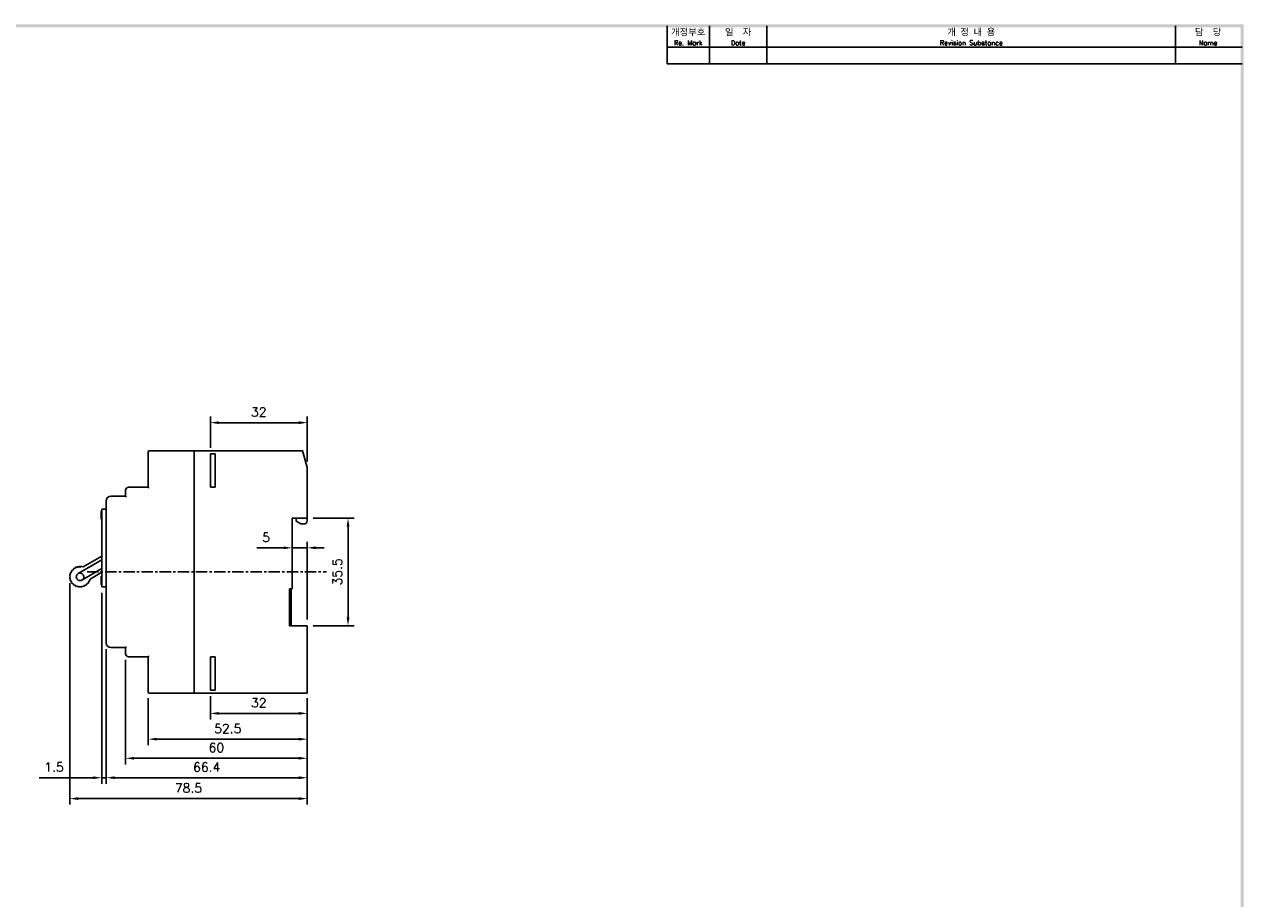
# Model space of a CAD drawing. Extents: x 2148 to 3564, y -907 to 1559.
# Tile 3 of 3: x 3158 to 3561, y 1267 to 1556. Entities that reach past the tile are written whole.
import ezdxf

# ---------------------------------------------------------------- set-up
doc = ezdxf.new("R2010")
doc.units = 0
doc.header["$LTSCALE"] = 3
doc.header["$MEASUREMENT"] = 0
doc.linetypes.add('CENTER', pattern=[2, 1.25, -0.25, 0.25, -0.25])
doc.layers.get('0').update_dxf_attribs({"linetype": 'CONTINUOUS'})
doc.layers.get('Defpoints').update_dxf_attribs({"linetype": 'CONTINUOUS'})
for name, color, linetype in [('cen', 1, 'CENTER'), ('di', 3, 'CONTINUOUS'), ('DIM', 3, 'CONTINUOUS'), ('dimtaxt', 3, 'CONTINUOUS'), ('dwg', 7, 'CONTINUOUS'), ('text', 3, 'CONTINUOUS')]:
    doc.layers.add(name, color=color, linetype=linetype)
doc.styles.add('KIM', font='ROMANS.shx', dxfattribs={"height": 5, "bigfont": 'GSG1.shx'})
doc.styles.get("Standard").update_dxf_attribs({"font": 'romans.shx', "height": 3, "bigfont": 'ghs.shx'})
doc.dimstyles.new('STANDARD$0', dxfattribs={"dimtxt": 5, "dimasz": 5, "dimexe": 1, "dimexo": 2, "dimgap": 2, "dimtad": 1, "dimdec": 4, "dimzin": 12, "dimdsep": 46, "dimtxsty": 'KIM', "dimcen": -1, "dimdle": 0.1, "dimadec": 0, "dimazin": 0, "dimtfac": 1, "dimtdec": 4, "dimtmove": 0, "dimatfit": 3, "dimfxl": 0, "dimtolj": 1, "dimtzin": 0, "dimarcsym": 0})

# ---------------------------------------------------------------- blocks, each defined once
blk = doc.blocks.new('*D83')
at = {"layer": 'Defpoints', "color": 0}
for p in [(3219.5, 1424.1), (3219.5, 1413.8), (3251.5, 1409.3)]:
    blk.add_point(p, dxfattribs=at)
at = {"layer": 'DIM'}
for p, q in [((3219.5, 1415.8), (3219.5, 1426.1)), ((3251.5, 1411.3), (3251.5, 1426.1)), ((3248.7, 1424.1), (3222.3, 1424.1))]:
    blk.add_line(p, q, dxfattribs=at)
for points in [[(3222.3, 1424.57), (3222.3, 1423.63), (3219.5, 1424.1)], [(3248.7, 1424.57), (3248.7, 1423.63), (3251.5, 1424.1)]]:
    blk.add_solid(points, dxfattribs=at)
at = {"layer": 'DIM', "insert": (3235.5, 1427.6), "char_height": 3, "attachment_point": 5}
blk.add_mtext('\\A1;32', dxfattribs=at)
blk = doc.blocks.new('*D84')
at = {"layer": 'Defpoints', "color": 0}
for p in [(3219.5, 1335.8), (3251.5, 1335.1), (3219.5, 1328.08)]:
    blk.add_point(p, dxfattribs=at)
at = {"layer": 'DIM'}
for p, q in [((3219.5, 1333.8), (3219.5, 1326.08)), ((3251.5, 1333.1), (3251.5, 1326.08)), ((3248.7, 1328.08), (3222.3, 1328.08))]:
    blk.add_line(p, q, dxfattribs=at)
for points in [[(3222.3, 1328.55), (3222.3, 1327.61), (3219.5, 1328.08)], [(3248.7, 1328.55), (3248.7, 1327.61), (3251.5, 1328.08)]]:
    blk.add_solid(points, dxfattribs=at)
at = {"layer": 'DIM', "insert": (3235.5, 1331.58), "char_height": 3, "attachment_point": 5}
blk.add_mtext('\\A1;32', dxfattribs=at)
blk = doc.blocks.new('*D85')
at = {"layer": 'Defpoints', "color": 0}
for p in [(3185.1, 1351.3), (3251.5, 1335.1), (3185.1, 1306.83)]:
    blk.add_point(p, dxfattribs=at)
at = {"layer": 'DIM'}
for p, q in [((3185.1, 1349.3), (3185.1, 1304.83)), ((3251.5, 1333.1), (3251.5, 1304.83)), ((3248.7, 1306.83), (3187.9, 1306.83))]:
    blk.add_line(p, q, dxfattribs=at)
for points in [[(3187.9, 1307.3), (3187.9, 1306.36), (3185.1, 1306.83)], [(3248.7, 1307.3), (3248.7, 1306.36), (3251.5, 1306.83)]]:
    blk.add_solid(points, dxfattribs=at)
at = {"layer": 'DIM', "insert": (3218.3, 1310.33), "char_height": 3, "attachment_point": 5}
blk.add_mtext('\\A1;66.4', dxfattribs=at)
blk = doc.blocks.new('*D86')
at = {"layer": 'Defpoints', "color": 0}
for p in [(3191.5, 1347.8), (3251.5, 1335.1), (3191.5, 1313.25)]:
    blk.add_point(p, dxfattribs=at)
at = {"layer": 'DIM'}
for p, q in [((3191.5, 1345.8), (3191.5, 1311.25)), ((3251.5, 1333.1), (3251.5, 1311.25)), ((3248.7, 1313.25), (3194.3, 1313.25))]:
    blk.add_line(p, q, dxfattribs=at)
for points in [[(3194.3, 1313.72), (3194.3, 1312.79), (3191.5, 1313.25)], [(3248.7, 1313.72), (3248.7, 1312.79), (3251.5, 1313.25)]]:
    blk.add_solid(points, dxfattribs=at)
at = {"layer": 'DIM', "insert": (3221.5, 1316.75), "char_height": 3, "attachment_point": 5}
blk.add_mtext('\\A1;60', dxfattribs=at)
blk = doc.blocks.new('*D87')
at = {"layer": 'Defpoints', "color": 0}
for p in [(3199, 1335.1), (3251.5, 1334.8), (3199, 1319.56)]:
    blk.add_point(p, dxfattribs=at)
at = {"layer": 'DIM'}
for p, q in [((3199, 1333.1), (3199, 1317.56)), ((3251.5, 1332.8), (3251.5, 1317.56)), ((3248.7, 1319.56), (3201.8, 1319.56))]:
    blk.add_line(p, q, dxfattribs=at)
for points in [[(3201.8, 1320.03), (3201.8, 1319.1), (3199, 1319.56)], [(3248.7, 1320.03), (3248.7, 1319.1), (3251.5, 1319.56)]]:
    blk.add_solid(points, dxfattribs=at)
at = {"layer": 'DIM', "insert": (3225.25, 1323.06), "char_height": 3, "attachment_point": 5}
blk.add_mtext('\\A1;52.5', dxfattribs=at)
blk = doc.blocks.new('*D94')
at = {"layer": 'Defpoints', "color": 0}
for p in [(3183.6, 1369.9), (3185.1, 1351.3), (3183.6, 1306.83)]:
    blk.add_point(p, dxfattribs=at)
at = {"layer": 'DIM'}
for p, q in [((3183.6, 1367.9), (3183.6, 1304.83)), ((3185.1, 1349.3), (3185.1, 1304.83)), ((3180.8, 1306.83), (3162.92, 1306.83)), ((3185.1, 1306.83), (3183.6, 1306.83)), ((3187.9, 1306.83), (3190.7, 1306.83))]:
    blk.add_line(p, q, dxfattribs=at)
for points in [[(3180.8, 1307.3), (3180.8, 1306.37), (3183.6, 1306.83)], [(3187.9, 1307.3), (3187.9, 1306.37), (3185.1, 1306.83)]]:
    blk.add_solid(points, dxfattribs=at)
at = {"layer": 'DIM', "insert": (3167.85, 1310.33), "char_height": 3, "attachment_point": 5}
blk.add_mtext('\\A1;1.5', dxfattribs=at)
blk = doc.blocks.new('*D95')
at = {"layer": 'Defpoints', "color": 0}
for p in [(3251.5, 1392.55), (3264.99, 1392.55), (3251.5, 1357.05)]:
    blk.add_point(p, dxfattribs=at)
at = {"layer": 'DIM'}
for p, q in [((3253.5, 1392.55), (3266.99, 1392.55)), ((3264.99, 1359.85), (3264.99, 1389.75)), ((3253.5, 1357.05), (3266.99, 1357.05))]:
    blk.add_line(p, q, dxfattribs=at)
for points in [[(3264.52, 1389.75), (3265.46, 1389.75), (3264.99, 1392.55)], [(3264.52, 1359.85), (3265.46, 1359.85), (3264.99, 1357.05)]]:
    blk.add_solid(points, dxfattribs=at)
at = {"layer": 'DIM', "insert": (3261.49, 1374.8), "char_height": 3, "attachment_point": 5, "rotation": 90}
blk.add_mtext('\\A1;35.5', dxfattribs=at)
blk = doc.blocks.new('*D96')
at = {"layer": 'Defpoints', "color": 0}
for p in [(3246.5, 1382.76), (3246.5, 1374.8), (3251.5, 1357.05)]:
    blk.add_point(p, dxfattribs=at)
at = {"layer": 'DIM'}
for p, q in [((3243.7, 1382.76), (3234.9, 1382.76)), ((3246.5, 1376.8), (3246.5, 1384.76)), ((3251.5, 1382.76), (3246.5, 1382.76)), ((3251.5, 1359.05), (3251.5, 1384.76)), ((3254.3, 1382.76), (3257.1, 1382.76))]:
    blk.add_line(p, q, dxfattribs=at)
for points in [[(3243.7, 1383.23), (3243.7, 1382.29), (3246.5, 1382.76)], [(3254.3, 1383.23), (3254.3, 1382.29), (3251.5, 1382.76)]]:
    blk.add_solid(points, dxfattribs=at)
at = {"layer": 'DIM', "insert": (3237.9, 1386.26), "char_height": 3, "attachment_point": 5}
blk.add_mtext('\\A1;5', dxfattribs=at)
blk = doc.blocks.new('*D75')
at = {"layer": 'Defpoints', "color": 0}
for p in [(3173.05, 1373.05), (3251.5, 1334.95), (3251.5, 1299.93)]:
    blk.add_point(p, dxfattribs=at)
at = {"layer": 'DIM'}
for p, q in [((3173.05, 1371.05), (3173.05, 1297.93)), ((3251.5, 1332.95), (3251.5, 1297.93)), ((3175.85, 1299.93), (3248.7, 1299.93))]:
    blk.add_line(p, q, dxfattribs=at)
for points in [[(3175.85, 1300.4), (3175.85, 1299.46), (3173.05, 1299.93)], [(3248.7, 1300.4), (3248.7, 1299.46), (3251.5, 1299.93)]]:
    blk.add_solid(points, dxfattribs=at)
at = {"layer": 'DIM', "insert": (3212.28, 1303.43), "char_height": 3, "attachment_point": 5}
blk.add_mtext('\\A1;78.5', dxfattribs=at)

msp = doc.modelspace()

# ---------------------------------------------------------------- linework, layer by layer
at = {"color": 7}
for p, q in [((3199.003, 1402.796), (3199.003, 1414.496)), ((3199.003, 1409.796), (3199.003, 1414.496)), ((3199.303, 1414.796), (3214.103, 1414.796)), ((3214.103, 1414.796), (3250.003, 1414.796)), ((3214.103, 1414.796), (3219.703, 1414.796)), ((3214.103, 1414.796), (3214.103, 1414.496)), ((3214.103, 1414.496), (3214.103, 1414.796)), ((3214.103, 1335.096), (3214.103, 1414.496)), ((3214.103, 1414.496), (3214.103, 1335.096)), ((3230.503, 1414.796), (3250.003, 1414.796)), ((3250.003, 1414.796), (3250.085, 1414.496)), ((3251.503, 1409.296), (3250.085, 1414.496)), ((3219.503, 1402.796), (3219.503, 1413.796)), ((3219.503, 1413.796), (3221.103, 1413.796)), ((3221.103, 1402.796), (3221.103, 1413.796)), ((3251.503, 1392.546), (3251.503, 1409.296)), ((3191.503, 1401.796), (3191.503, 1400.796)), ((3191.503, 1399.796), (3191.503, 1401.796)), ((3192.503, 1402.796), (3199.003, 1402.796)), ((3199.303, 1402.496), (3199.003, 1402.796)), ((3219.503, 1402.796), (3221.103, 1402.796)), ((3185.103, 1351.296), (3185.103, 1398.296)), ((3186.603, 1399.796), (3191.503, 1399.796)), ((3191.803, 1399.496), (3191.503, 1399.796)), ((3183.603, 1394.953), (3183.403, 1394.953)), ((3183.403, 1392.196), (3183.403, 1394.896)), ((3183.403, 1394.896), (3183.603, 1394.896)), ((3183.603, 1371.396), (3183.603, 1395.496)), ((3185.103, 1395.496), (3183.603, 1395.496)), ((3183.403, 1392.196), (3183.603, 1392.196)), ((3183.403, 1392.193), (3183.403, 1392.196)), ((3183.403, 1392.193), (3183.603, 1392.193)), ((3183.403, 1392.114), (3183.603, 1392.114)), ((3246.503, 1392.546), (3246.503, 1369.246)), ((3246.503, 1392.546), (3251.503, 1392.546)), ((3247.903, 1392.546), (3247.903, 1391.546)), ((3247.903, 1391.546), (3249.403, 1390.646)), ((3250.503, 1390.646), (3249.403, 1390.646)), ((3251.503, 1392.546), (3251.503, 1391.646)), ((3183.603, 1378.77), (3175.823, 1374.279)), ((3183.603, 1379.982), (3177.467, 1376.44)), ((3173.454, 1373.998), (3173.129, 1373.93)), ((3173.454, 1373.998), (3173.206, 1374.22)), ((3173.764, 1374.746), (3173.432, 1374.764)), ((3173.764, 1374.746), (3173.582, 1375.024)), ((3174.256, 1375.388), (3173.941, 1375.492)), ((3174.256, 1375.388), (3174.153, 1375.704)), ((3174.898, 1375.881), (3174.62, 1376.063)), ((3174.898, 1375.881), (3174.88, 1376.213)), ((3175.646, 1376.19), (3175.424, 1376.438)), ((3175.646, 1376.19), (3175.714, 1376.516)), ((3176.448, 1376.296), (3176.298, 1376.593)), ((3176.448, 1376.296), (3176.598, 1376.593)), ((3177.073, 1372.113), (3183.603, 1375.883)), ((3179.767, 1372.456), (3183.603, 1374.671)), ((3173.348, 1373.196), (3173.052, 1373.346)), ((3173.348, 1373.196), (3173.052, 1373.046)), ((3173.454, 1372.394), (3173.129, 1372.462)), ((3173.454, 1372.394), (3173.206, 1372.172)), ((3173.764, 1371.646), (3173.432, 1371.628)), ((3173.764, 1371.646), (3173.582, 1371.368)), ((3174.256, 1371.004), (3173.941, 1370.9)), ((3174.256, 1371.004), (3174.153, 1370.688)), ((3174.898, 1370.511), (3174.62, 1370.329)), ((3174.898, 1370.511), (3174.88, 1370.179)), ((3175.646, 1370.202), (3175.424, 1369.954)), ((3175.646, 1370.202), (3175.714, 1369.876)), ((3176.448, 1370.096), (3176.298, 1369.799)), ((3176.448, 1370.096), (3176.598, 1369.799)), ((3177.251, 1370.202), (3177.183, 1369.876)), ((3177.251, 1370.202), (3177.472, 1369.954)), ((3177.998, 1370.511), (3178.277, 1370.329)), ((3177.998, 1370.511), (3178.017, 1370.179)), ((3178.64, 1371.004), (3178.956, 1370.9)), ((3178.64, 1371.004), (3178.744, 1370.688)), ((3179.133, 1371.646), (3179.465, 1371.628)), ((3179.133, 1371.646), (3179.315, 1371.368)), ((3183.603, 1373.353), (3183.403, 1373.353)), ((3183.403, 1373.296), (3183.603, 1373.296)), ((3183.403, 1372.898), (3183.403, 1373.296)), ((3183.403, 1372.898), (3183.603, 1372.898)), ((3183.403, 1372.15), (3183.403, 1372.898)), ((3183.403, 1372.15), (3183.603, 1372.15)), ((3183.403, 1372.146), (3183.403, 1372.15)), ((3183.403, 1372.146), (3183.603, 1372.146)), ((3183.403, 1371.744), (3183.403, 1372.146)), ((3183.403, 1371.744), (3183.603, 1371.744)), ((3183.403, 1370.593), (3183.403, 1371.744)), ((3183.403, 1370.593), (3183.603, 1370.593)), ((3183.403, 1370.515), (3183.603, 1370.515)), ((3183.603, 1369.896), (3183.603, 1371.396)), ((3185.103, 1369.896), (3183.603, 1369.896)), ((3245.703, 1357.046), (3245.703, 1369.246)), ((3246.503, 1369.246), (3245.703, 1369.246)), ((3246.203, 1369.146), (3245.703, 1369.146)), ((3246.203, 1369.146), (3246.203, 1369.246)), ((3246.203, 1357.346), (3246.203, 1369.146)), ((3246.203, 1357.346), (3245.703, 1357.346)), ((3245.703, 1357.046), (3251.503, 1357.046)), ((3246.203, 1357.046), (3246.203, 1357.346)), ((3251.503, 1335.096), (3251.503, 1357.046)), ((3191.503, 1349.796), (3186.603, 1349.796)), ((3191.803, 1350.096), (3191.503, 1349.796)), ((3191.503, 1347.796), (3191.503, 1349.796)), ((3199.003, 1346.796), (3192.503, 1346.796)), ((3199.003, 1346.796), (3199.303, 1347.096)), ((3199.003, 1335.096), (3199.003, 1346.796)), ((3219.503, 1335.796), (3219.503, 1346.796)), ((3219.503, 1346.796), (3221.103, 1346.796)), ((3221.103, 1335.796), (3221.103, 1346.796)), ((3199.003, 1335.096), (3199.003, 1339.796)), ((3214.103, 1334.796), (3199.303, 1334.796)), ((3214.103, 1335.096), (3214.103, 1334.796)), ((3214.103, 1334.796), (3214.103, 1335.096)), ((3251.503, 1334.796), (3214.103, 1334.796)), ((3214.103, 1334.796), (3219.703, 1334.796)), ((3221.103, 1335.796), (3219.503, 1335.796)), ((3245.703, 1334.796), (3230.503, 1334.796)), ((3251.503, 1334.796), (3245.703, 1334.796)), ((3251.503, 1335.096), (3251.503, 1334.796))]:
    msp.add_line(p, q, dxfattribs=at)
for centre, radius, start, end in [((3199.303, 1414.496), 0.3, 90, 180), ((3250.503, 1391.646), 1, 270, 0), ((3176.448, 1373.196), 1.25, 120, 300), ((3176.448, 1373.196), 1.25, 300, 120)]:
    msp.add_arc(centre, radius, start, end, dxfattribs=at)
at = {"color": 7, "extrusion": (0, 0, -1)}
for centre, radius, start, end in [((-3192.503, 1401.796), 1, 0, 90), ((-3186.603, 1398.296), 1.5, 0, 90), ((-3176.448, 1373.196), 3.4, 2.52858, 12.47142), ((-3176.448, 1373.196), 3.4, 17.52858, 27.47142), ((-3176.448, 1373.196), 3.4, 32.52858, 42.47142), ((-3176.448, 1373.196), 3.4, 47.52858, 57.47142), ((-3176.448, 1373.196), 3.4, 62.52858, 72.47142), ((-3176.448, 1373.196), 3.4, 77.52858, 87.47142), ((-3176.448, 1373.196), 3.4, 92.52858, 107.43155), ((-3176.448, 1373.196), 3.4, 347.52858, 357.47142), ((-3176.448, 1373.196), 3.4, 332.52858, 342.47142), ((-3176.448, 1373.196), 3.4, 317.52858, 327.47142), ((-3176.448, 1373.196), 3.4, 302.52858, 312.47142), ((-3176.448, 1373.196), 3.4, 287.52858, 297.47142), ((-3176.448, 1373.196), 3.4, 272.52858, 282.47142), ((-3176.448, 1373.196), 3.4, 257.52858, 267.47142), ((-3176.448, 1373.196), 3.4, 242.52858, 252.47142), ((-3176.448, 1373.196), 3.4, 227.52858, 237.47142), ((-3176.448, 1373.196), 3.4, 212.52858, 222.47142), ((-3176.448, 1373.196), 3.4, 192.56845, 207.47142), ((-3186.603, 1351.296), 1.5, 270, 0), ((-3192.503, 1347.796), 1, 270, 0), ((-3199.303, 1335.096), 0.3, 270, 0)]:
    msp.add_arc(centre, radius, start, end, dxfattribs=at)
at = {"color": 7}
for points, degree in [([(3183.403, 1394.562), (3183.403, 1394.822), (3183.403, 1394.95), (3183.403, 1394.955)], 3), ([(3183.403, 1394.923), (3183.403, 1394.871), (3183.403, 1394.751), (3183.403, 1394.562)], 3), ([(3183.403, 1392.114), (3183.403, 1392.133), (3183.403, 1392.171)], 2), ([(3183.403, 1372.963), (3183.403, 1373.222), (3183.403, 1373.351), (3183.403, 1373.355)], 3), ([(3183.403, 1373.323), (3183.403, 1373.271), (3183.403, 1373.151), (3183.403, 1372.963)], 3), ([(3183.403, 1370.515), (3183.403, 1370.526), (3183.403, 1370.55)], 2)]:
    msp.add_open_spline(points, degree=degree, dxfattribs=at)
at = {"layer": 'cen'}
msp.add_line((3178.753, 1374.796), (3257.853, 1374.796), dxfattribs=at)
at = {"layer": 'dimtaxt'}
for p, q in [((3384.374, 1542.65), (3384.374, 1555.15)), ((3403.374, 1542.65), (3403.374, 1555.15)), ((3538.419, 1542.65), (3538.419, 1555.15)), ((3370.374, 1548.15), (3560.374, 1548.15)), ((3370.374, 1542.65), (3560.374, 1542.65))]:
    msp.add_line(p, q, dxfattribs=at)
at = {"layer": 'dwg'}
for points in [[(2744.874, 1555.65), (2745.874, 1554.65), (3560.874, 1555.65), (3559.874, 1554.65)], [(3560.874, 1555.65), (3559.874, 1554.65), (3560.874, 981.65), (3559.874, 982.65)]]:
    msp.add_trace(points, dxfattribs=at)
at = {"layer": 'text'}
msp.add_line((3370.374, 1542.65), (3370.374, 1555.15), dxfattribs=at)

# ---------------------------------------------------------------- texts
at = {"layer": 'di', "attachment_point": 5}
for s, insert, char_height, width in [('개정부호\\P{\\H0.72727x;Re. Mark}', (3377.374, 1551.4), 2.2, 14), ('{\\H1.1x;일  자}\\P{\\H0.8x;Date}', (3393.874, 1551.4), 2, 19), ('{\\H1.1x;개 정 내 용\\P\\H0.72727x;Revision Substance}', (3470.896, 1551.4), 2, 135.04468), ('담  당\\P{\\H0.72727x;Name}', (3549.146, 1551.4), 2.2, 21.45532)]:
    msp.add_mtext(s, dxfattribs=dict(at, insert=insert, char_height=char_height, width=width))

# ---------------------------------------------------------------- dimensions: what is measured, and where the dimension line sits
at = {"layer": 'DIM'}
for base, p1, p2, override, picture, middle in [((3219.503, 1424.101), (3251.503, 1409.296), (3219.503, 1413.796), {"dimtxt": 3, "dimasz": 2.8, "dimexe": 2, "dimdec": 2, "dimzin": 8, "dimtxsty": 'Standard', "dimcen": 0, "dimclrd": 256, "dimclre": 256, "dimclrt": 256, "dimadec": 2, "dimazin": 2, "dimtfac": 0.6, "dimtdec": 2, "dimtzin": 8, "dimlwd": 65535, "dimlwe": 65535, "dimarcsym": 1}, '*D83', (3235.503, 1427.601)), ((3246.503, 1382.76), (3251.503, 1357.046), (3246.503, 1374.796), {"dimtxt": 3, "dimasz": 2.8, "dimexe": 2, "dimdec": 2, "dimzin": 8, "dimtxsty": 'Standard', "dimcen": 0, "dimclrd": 256, "dimclre": 256, "dimclrt": 256, "dimadec": 2, "dimazin": 2, "dimtfac": 0.6, "dimtdec": 2, "dimtzin": 8, "dimlwd": 65535, "dimlwe": 65535, "dimarcsym": 1}, '*D96', (3237.903, 1386.26)), ((3251.503, 1299.931), (3173.052, 1373.046), (3251.503, 1334.946), {"dimtxt": 3, "dimasz": 2.8, "dimexe": 2, "dimdec": 1, "dimzin": 8, "dimtxsty": 'Standard', "dimcen": 0, "dimclrd": 256, "dimclre": 256, "dimclrt": 256, "dimadec": 2, "dimazin": 2, "dimtfac": 0.6, "dimtdec": 2, "dimtzin": 8, "dimlwd": 65535, "dimlwe": 65535, "dimarcsym": 1}, '*D75', (3212.277, 1303.431)), ((3185.103, 1306.831), (3251.503, 1335.096), (3185.103, 1351.296), {"dimtxt": 3, "dimasz": 2.8, "dimexe": 2, "dimdec": 2, "dimzin": 8, "dimtxsty": 'Standard', "dimcen": 0, "dimclrd": 256, "dimclre": 256, "dimclrt": 256, "dimadec": 2, "dimazin": 2, "dimtfac": 0.6, "dimtdec": 2, "dimtzin": 8, "dimlwd": 65535, "dimlwe": 65535, "dimarcsym": 1}, '*D85', (3218.303, 1310.331)), ((3191.503, 1313.254), (3251.503, 1335.096), (3191.503, 1347.796), {"dimtxt": 3, "dimasz": 2.8, "dimexe": 2, "dimdec": 2, "dimzin": 8, "dimtxsty": 'Standard', "dimcen": 0, "dimclrd": 256, "dimclre": 256, "dimclrt": 256, "dimadec": 2, "dimazin": 2, "dimtfac": 0.6, "dimtdec": 2, "dimtzin": 8, "dimlwd": 65535, "dimlwe": 65535, "dimarcsym": 1}, '*D86', (3221.503, 1316.754)), ((3199.003, 1319.563), (3251.503, 1334.796), (3199.003, 1335.096), {"dimtxt": 3, "dimasz": 2.8, "dimexe": 2, "dimdec": 2, "dimzin": 8, "dimtxsty": 'Standard', "dimcen": 0, "dimclrd": 256, "dimclre": 256, "dimclrt": 256, "dimadec": 2, "dimazin": 2, "dimtfac": 0.6, "dimtdec": 2, "dimtzin": 8, "dimlwd": 65535, "dimlwe": 65535, "dimarcsym": 1}, '*D87', (3225.253, 1323.063)), ((3219.503, 1328.081), (3251.503, 1335.096), (3219.503, 1335.796), {"dimtxt": 3, "dimasz": 2.8, "dimexe": 2, "dimdec": 2, "dimzin": 8, "dimtxsty": 'Standard', "dimcen": 0, "dimclrd": 256, "dimclre": 256, "dimclrt": 256, "dimadec": 2, "dimazin": 2, "dimtfac": 0.6, "dimtdec": 2, "dimtzin": 8, "dimlwd": 65535, "dimlwe": 65535, "dimarcsym": 1}, '*D84', (3235.503, 1331.581))]:
    dim = msp.add_linear_dim(base=base, p1=p1, p2=p2, dimstyle='STANDARD$0', override=override, dxfattribs=at)
    dim.commit()
    dim.dimension.update_dxf_attribs({"geometry": picture, "text_midpoint": middle})
dim = msp.add_linear_dim(base=(3264.99, 1392.546), p1=(3251.503, 1357.046), p2=(3251.503, 1392.546), angle=90, dimstyle='STANDARD$0', override={"dimtxt": 3, "dimasz": 2.8, "dimexe": 2, "dimdec": 2, "dimzin": 8, "dimtxsty": 'Standard', "dimcen": 0, "dimclrd": 256, "dimclre": 256, "dimclrt": 256, "dimadec": 2, "dimazin": 2, "dimtfac": 0.6, "dimtdec": 2, "dimtzin": 8, "dimlwd": 65535, "dimlwe": 65535, "dimarcsym": 1}, dxfattribs=at)
dim.commit()
dim.dimension.update_dxf_attribs({"geometry": '*D95', "text_midpoint": (3261.49, 1374.796)})
dim = msp.add_linear_dim(base=(3183.603, 1306.834), p1=(3185.103, 1351.296), p2=(3183.603, 1369.896), dimstyle='STANDARD$0', override={"dimtxt": 3, "dimasz": 2.8, "dimexe": 2, "dimdec": 2, "dimzin": 8, "dimtxsty": 'Standard', "dimcen": 0, "dimclrd": 256, "dimclre": 256, "dimclrt": 256, "dimadec": 2, "dimazin": 2, "dimtfac": 0.6, "dimtdec": 2, "dimtzin": 8, "dimlwd": 65535, "dimlwe": 65535, "dimarcsym": 1}, dxfattribs=at)
dim.commit()
dim.dimension.update_dxf_attribs({"geometry": '*D94', "text_midpoint": (3167.85, 1306.834), "dimtype": 160})

doc.saveas('drawing.dxf')
